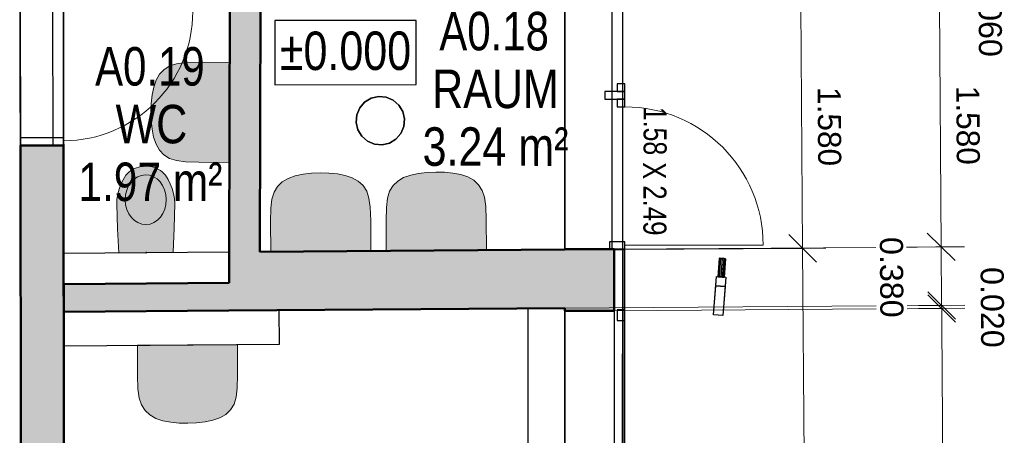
# Model space of a CAD drawing. Header units: metres. Extents: x 0 to 0.84, y 0 to 0.594.
# Tile 14 of 29: x 0.205 to 0.268, y 0.28 to 0.307. Entities that reach past the tile are written whole.
import ezdxf

# ---------------------------------------------------------------- set-up
doc = ezdxf.new("R2010")
doc.units = ezdxf.units.M
doc.linetypes.add('Cerchovana 2 tecky 4x', pattern=[1.25, 0.5, -0.15, 0.15, -0.15, 0.15, -0.15])
doc.linetypes.add('Teckovana 0.5x', pattern=[0.04, 0, -0.04])
for name, color, linetype, lineweight in [('Architektur Allgemein', 7, 'Continuous', 25), ('Beschriften', 7, 'Continuous', 25), ('Deckenfläche', 7, 'Continuous', 25), ('Elektro', 6, 'Continuous', 25), ('Fenster', 7, 'Continuous', 25), ('Fensterbank', 5, 'Continuous', 25), ('Installationsbauteil', 7, 'Continuous', 25), ('Maßlinie 1_100', 7, 'Continuous', 25), ('Raum', 7, 'Continuous', 25), ('Sanitär', 5, 'Continuous', 25), ('Seitenfläche', 7, 'Continuous', 25), ('Text 1_100', 7, 'Continuous', 25), ('Türen', 7, 'Continuous', 25), ('Wand', 7, 'Continuous', 50), ('Wand Mauerwerk tragend', 7, 'Continuous', 70)]:
    doc.layers.add(name, color=color, linetype=linetype, lineweight=lineweight)
doc.styles.add('ARIAL', font='ARIAL.TTF')

msp = doc.modelspace()

# ---------------------------------------------------------------- hatches: boundary and pattern name
at = {"layer": 'Sanitär', "linetype": 'Continuous', "lineweight": 13, "true_color": 0xe3e3e3, "transparency": 33554687}
for points in [[(0.213896, 0.298583), (0.21426, 0.298355), (0.214707, 0.298211), (0.215306, 0.298134), (0.216165, 0.298109), (0.218142, 0.298096), (0.218158, 0.304596), (0.216181, 0.304605), (0.215322, 0.304584), (0.214723, 0.30451), (0.214274, 0.304368), (0.213909, 0.304142), (0.213615, 0.303833), (0.213393, 0.303447), (0.213236, 0.30299), (0.213132, 0.302478), (0.213071, 0.30193), (0.21305, 0.301364), (0.213068, 0.300799), (0.213126, 0.300251), (0.213228, 0.299738), (0.213382, 0.29928), (0.213603, 0.298893)], [(0.214568, 0.29382), (0.2146, 0.295418), (0.214582, 0.295748), (0.214522, 0.296074), (0.214428, 0.296392), (0.214309, 0.296701), (0.214162, 0.296998), (0.213988, 0.297279), (0.213895, 0.297381), (0.213786, 0.297479), (0.213669, 0.297567), (0.213545, 0.297644), (0.213413, 0.29771), (0.213277, 0.297763), (0.213136, 0.297803), (0.212992, 0.29783), (0.212846, 0.297845), (0.2127, 0.297848), (0.212548, 0.297842), (0.212403, 0.297826), (0.212259, 0.297796), (0.212119, 0.297754), (0.211983, 0.297699), (0.211853, 0.297632), (0.211729, 0.297553), (0.211613, 0.297463), (0.211506, 0.297363), (0.211415, 0.29726), (0.211245, 0.296976), (0.211103, 0.296677), (0.210988, 0.296366), (0.210899, 0.296047), (0.210844, 0.29572), (0.210831, 0.29539), (0.210887, 0.293793), (0.210975, 0.292216), (0.214503, 0.292242)], [(0.221273, 0.296534), (0.221049, 0.296168), (0.22091, 0.295719), (0.220841, 0.295119), (0.220826, 0.29426), (0.220836, 0.292283), (0.227336, 0.292345), (0.227322, 0.294322), (0.22729, 0.295181), (0.22721, 0.295779), (0.227062, 0.296225), (0.226832, 0.296588), (0.22652, 0.296879), (0.22613, 0.297096), (0.225672, 0.297247), (0.225158, 0.297345), (0.224609, 0.2974), (0.224044, 0.297414), (0.223479, 0.297389), (0.222931, 0.297324), (0.22242, 0.297216), (0.221964, 0.297056), (0.221579, 0.296831)], [(0.228772, 0.296591), (0.228549, 0.296224), (0.22841, 0.295775), (0.228341, 0.295175), (0.228326, 0.294316), (0.228336, 0.292339), (0.234836, 0.292401), (0.234822, 0.294378), (0.23479, 0.295237), (0.234709, 0.295835), (0.234561, 0.296282), (0.234332, 0.296644), (0.234019, 0.296935), (0.23363, 0.297152), (0.233172, 0.297303), (0.232658, 0.297401), (0.232109, 0.297456), (0.231544, 0.29747), (0.230979, 0.297445), (0.230431, 0.29738), (0.22992, 0.297272), (0.229464, 0.297112), (0.229079, 0.296887)], [(0.218226, 0.282023), (0.21845, 0.282388), (0.21859, 0.282838), (0.218661, 0.283437), (0.218678, 0.284296), (0.218671, 0.286273), (0.212171, 0.286225), (0.212182, 0.284248), (0.212212, 0.283389), (0.212291, 0.282791), (0.212438, 0.282344), (0.212667, 0.281981), (0.212979, 0.281689), (0.213367, 0.281471), (0.213826, 0.281319), (0.214339, 0.28122), (0.214888, 0.281164), (0.215453, 0.281149), (0.216018, 0.281173), (0.216566, 0.281237), (0.217078, 0.281343), (0.217534, 0.281502), (0.217919, 0.281726)]]:
    msp.add_hatch(color=254, dxfattribs=at).paths.add_polyline_path(points)
at = {"layer": 'Wand', "linetype": 'Continuous', "lineweight": 18, "true_color": 0xa0a0a0, "transparency": 33554687}
h = msp.add_hatch(color=253, dxfattribs=at)
h.paths.add_polyline_path([(0.204482, 0.401545), (0.204529, 0.351106), (0.207329, 0.351109), (0.207282, 0.40154)])
h.paths.add_polyline_path([(0.204651, 0.21931), (0.20466, 0.209881), (0.20746, 0.209883), (0.207451, 0.219313)])
h.paths.add_polyline_path([(0.207417, 0.256313), (0.207405, 0.268589), (0.204605, 0.268586), (0.204617, 0.25631)])
h.paths.add_polyline_path([(0.207369, 0.308203), (0.207337, 0.342109), (0.204537, 0.342106), (0.204569, 0.308201)])
h.paths.add_polyline_path([(0.204577, 0.299201), (0.204595, 0.279586), (0.207395, 0.279589), (0.207377, 0.299203)])
for points in [[(0.218167, 0.308556), (0.218128, 0.292269), (0.220128, 0.292284), (0.220168, 0.308584)], [(0.218118, 0.288469), (0.239936, 0.288632), (0.239937, 0.292432), (0.218128, 0.292269)], [(0.239936, 0.288461), (0.243136, 0.288461), (0.243137, 0.292432), (0.243137, 0.292461), (0.242987, 0.292461), (0.239937, 0.292461), (0.239937, 0.292432), (0.239936, 0.288632)], [(0.207387, 0.288389), (0.218118, 0.288469), (0.218123, 0.290269), (0.207385, 0.290189)]]:
    msp.add_hatch(color=253, dxfattribs=at).paths.add_polyline_path(points)

# ---------------------------------------------------------------- linework, layer by layer
at = {"layer": 'Architektur Allgemein', "color": 7, "linetype": 'Continuous', "lineweight": 25, "transparency": 33554687}
for p, q in [((0.249879, 0.290672), (0.249969, 0.291869)), ((0.249906, 0.29067), (0.249996, 0.291867)), ((0.249906, 0.29067), (0.249996, 0.291867)), ((0.249969, 0.291869), (0.249996, 0.291867)), ((0.249996, 0.291867), (0.249969, 0.291869)), ((0.249979, 0.290665), (0.250069, 0.291861)), ((0.249979, 0.290665), (0.250069, 0.291861)), ((0.249996, 0.291867), (0.250069, 0.291861)), ((0.250069, 0.291861), (0.249996, 0.291867)), ((0.250069, 0.291861), (0.250169, 0.291854)), ((0.250169, 0.291854), (0.250069, 0.291861)), ((0.250079, 0.290657), (0.250169, 0.291854)), ((0.250079, 0.290657), (0.250169, 0.291854)), ((0.250169, 0.291854), (0.250268, 0.291846)), ((0.250268, 0.291846), (0.250169, 0.291854)), ((0.250178, 0.29065), (0.250268, 0.291846)), ((0.250178, 0.29065), (0.250268, 0.291846)), ((0.250251, 0.290644), (0.250342, 0.291841)), ((0.250251, 0.290644), (0.250342, 0.291841)), ((0.250268, 0.291846), (0.250342, 0.291841)), ((0.250342, 0.291841), (0.250268, 0.291846)), ((0.250368, 0.291839), (0.250278, 0.290642)), ((0.250342, 0.291841), (0.250368, 0.291839)), ((0.250368, 0.291839), (0.250342, 0.291841)), ((0.249592, 0.288187), (0.24978, 0.29068)), ((0.249735, 0.290081), (0.24978, 0.29068)), ((0.24978, 0.29068), (0.250378, 0.290635)), ((0.24978, 0.29068), (0.24978, 0.29068)), ((0.24978, 0.29068), (0.250378, 0.290635)), ((0.249879, 0.290672), (0.249906, 0.29067)), ((0.249906, 0.29067), (0.249879, 0.290672)), ((0.249906, 0.29067), (0.249979, 0.290665)), ((0.249979, 0.290665), (0.249906, 0.29067)), ((0.249979, 0.290665), (0.250079, 0.290657)), ((0.250079, 0.290657), (0.249979, 0.290665)), ((0.250079, 0.290657), (0.250178, 0.29065)), ((0.250178, 0.29065), (0.250079, 0.290657)), ((0.250178, 0.29065), (0.250251, 0.290644)), ((0.250251, 0.290644), (0.250178, 0.29065)), ((0.250378, 0.290635), (0.25019, 0.288142)), ((0.250251, 0.290644), (0.250278, 0.290642)), ((0.250278, 0.290642), (0.250251, 0.290644)), ((0.250378, 0.290635), (0.250333, 0.290036)), ((0.250378, 0.290635), (0.250378, 0.290635)), ((0.249592, 0.288187), (0.249735, 0.290081)), ((0.250333, 0.290036), (0.249735, 0.290081)), ((0.249735, 0.290081), (0.249735, 0.290081)), ((0.249735, 0.290081), (0.250333, 0.290036)), ((0.250333, 0.290036), (0.25019, 0.288142)), ((0.250333, 0.290036), (0.250333, 0.290036)), ((0.25019, 0.288142), (0.249592, 0.288187)), ((0.249592, 0.288187), (0.249592, 0.288187)), ((0.25019, 0.288142), (0.249592, 0.288187)), ((0.25019, 0.288142), (0.25019, 0.288142))]:
    msp.add_line(p, q, dxfattribs=at)
at = {"layer": 'Deckenfläche', "color": 7, "linetype": 'Cerchovana 2 tecky 4x', "lineweight": 25, "transparency": 33554687}
msp.add_line((0.204651, 0.21931), (0.204529, 0.351306), dxfattribs=at)
at = {"layer": 'Elektro', "color": 7, "linetype": 'Continuous', "lineweight": 25, "transparency": 33554687}
for p, q in [((0.226609, 0.301641), (0.226931, 0.302014)), ((0.226931, 0.302014), (0.226609, 0.301641)), ((0.226931, 0.302014), (0.227353, 0.302269)), ((0.227353, 0.302269), (0.226931, 0.302014)), ((0.226931, 0.302014), (0.226931, 0.302014)), ((0.227353, 0.302269), (0.227833, 0.302381)), ((0.227833, 0.302381), (0.227353, 0.302269)), ((0.227353, 0.302269), (0.227353, 0.302269)), ((0.227833, 0.302381), (0.227833, 0.302381)), ((0.227833, 0.302381), (0.228323, 0.302339)), ((0.228323, 0.302339), (0.227833, 0.302381)), ((0.228323, 0.302339), (0.228323, 0.302339)), ((0.228323, 0.302339), (0.228778, 0.302148)), ((0.228778, 0.302148), (0.228323, 0.302339)), ((0.228778, 0.302148), (0.228778, 0.302148)), ((0.228778, 0.302148), (0.22915, 0.301826)), ((0.22915, 0.301826), (0.228778, 0.302148)), ((0.22915, 0.301826), (0.22915, 0.301826)), ((0.22915, 0.301826), (0.229405, 0.301404)), ((0.229405, 0.301404), (0.22915, 0.301826)), ((0.226376, 0.300696), (0.226417, 0.301187)), ((0.226417, 0.301187), (0.226376, 0.300696)), ((0.226417, 0.301187), (0.226609, 0.301641)), ((0.226609, 0.301641), (0.226417, 0.301187)), ((0.226417, 0.301187), (0.226417, 0.301187)), ((0.226609, 0.301641), (0.226609, 0.301641)), ((0.229405, 0.301404), (0.229405, 0.301404)), ((0.229405, 0.301404), (0.229517, 0.300924)), ((0.229517, 0.300924), (0.229405, 0.301404)), ((0.226488, 0.300216), (0.226376, 0.300696)), ((0.226376, 0.300696), (0.226376, 0.300696)), ((0.226376, 0.300696), (0.226488, 0.300216)), ((0.229517, 0.300924), (0.229476, 0.300433)), ((0.229476, 0.300433), (0.229517, 0.300924)), ((0.229517, 0.300924), (0.229517, 0.300924)), ((0.226743, 0.299794), (0.226488, 0.300216)), ((0.226488, 0.300216), (0.226488, 0.300216)), ((0.226488, 0.300216), (0.226743, 0.299794)), ((0.229284, 0.299979), (0.228962, 0.299606)), ((0.228962, 0.299606), (0.229284, 0.299979)), ((0.229476, 0.300433), (0.229284, 0.299979)), ((0.229284, 0.299979), (0.229476, 0.300433)), ((0.229284, 0.299979), (0.229284, 0.299979)), ((0.229476, 0.300433), (0.229476, 0.300433)), ((0.227115, 0.299472), (0.226743, 0.299794)), ((0.226743, 0.299794), (0.226743, 0.299794)), ((0.226743, 0.299794), (0.227115, 0.299472)), ((0.22757, 0.299281), (0.227115, 0.299472)), ((0.227115, 0.299472), (0.227115, 0.299472)), ((0.227115, 0.299472), (0.22757, 0.299281)), ((0.22806, 0.299239), (0.22757, 0.299281)), ((0.22757, 0.299281), (0.22757, 0.299281)), ((0.22757, 0.299281), (0.22806, 0.299239)), ((0.22854, 0.299351), (0.22806, 0.299239)), ((0.22806, 0.299239), (0.22854, 0.299351)), ((0.228962, 0.299606), (0.22854, 0.299351)), ((0.22854, 0.299351), (0.228962, 0.299606)), ((0.22854, 0.299351), (0.22854, 0.299351)), ((0.228962, 0.299606), (0.228962, 0.299606)), ((0.22806, 0.299239), (0.22806, 0.299239))]:
    msp.add_line(p, q, dxfattribs=at)
at = {"layer": 'Fenster', "color": 7, "linetype": 'Continuous', "lineweight": 18, "transparency": 33554687}
msp.add_lwpolyline([(0.243836, 0.287829), (0.243336, 0.287829), (0.243336, 0.288529), (0.243836, 0.288529), (0.243836, 0.292461), (0.243137, 0.292461), (0.243136, 0.257423), (0.243836, 0.257423), (0.243836, 0.260305), (0.243336, 0.260305), (0.243336, 0.261005), (0.243836, 0.261005), (0.243836, 0.271603), (0.243336, 0.271603), (0.243336, 0.272303), (0.243836, 0.272303), (0.243836, 0.274266), (0.243336, 0.274266), (0.243336, 0.274966), (0.243836, 0.274965), (0.243836, 0.287829)], dxfattribs=at)
at = {"layer": 'Fenster', "color": 7, "linetype": 'Continuous', "lineweight": 25, "transparency": 33554687}
for points in [[(0.243836, 0.292461), (0.243487, 0.292461), (0.243137, 0.292461), (0.243487, 0.292461), (0.243836, 0.292461)], [(0.243836, 0.287829), (0.243836, 0.288529), (0.243336, 0.288529), (0.243336, 0.287829), (0.243836, 0.287829)]]:
    msp.add_lwpolyline(points, dxfattribs=at)
at = {"layer": 'Fensterbank', "color": 7, "linetype": 'Continuous', "lineweight": 18, "transparency": 33554687}
msp.add_line((0.239936, 0.288632), (0.239936, 0.260523), dxfattribs=at)
at = {"layer": 'Installationsbauteil', "color": 7, "linetype": 'Continuous', "lineweight": 25, "transparency": 33554687}
for p, q in [((0.218108, 0.292269), (0.20737, 0.292189)), ((0.218123, 0.290269), (0.218108, 0.292269)), ((0.20737, 0.292189), (0.207385, 0.290189)), ((0.207385, 0.290189), (0.218123, 0.290269)), ((0.221387, 0.288494), (0.207387, 0.288389)), ((0.207387, 0.288389), (0.207389, 0.286189)), ((0.221403, 0.286294), (0.221387, 0.288494)), ((0.239936, 0.288632), (0.237536, 0.288614)), ((0.237536, 0.288614), (0.237536, 0.258334)), ((0.239936, 0.258334), (0.239936, 0.288632)), ((0.207389, 0.286189), (0.221403, 0.286294))]:
    msp.add_line(p, q, dxfattribs=at)
at = {"layer": 'Maßlinie 1_100', "color": 7, "linetype": 'Continuous', "lineweight": 13, "transparency": 33554687}
for p, q in [((0.255376, 0.292513), (0.255266, 0.308312)), ((0.264376, 0.292609), (0.264266, 0.30838)), ((0.265282, 0.291715), (0.263469, 0.293503)), ((0.256282, 0.291619), (0.25447, 0.293406)), ((0.255376, 0.292513), (0.253876, 0.292502)), ((0.255376, 0.292513), (0.256876, 0.292523)), ((0.25562, 0.257506), (0.255376, 0.292513)), ((0.264376, 0.292609), (0.262876, 0.292598)), ((0.264376, 0.292609), (0.265876, 0.292619)), ((0.264402, 0.288803), (0.264376, 0.292609)), ((0.265308, 0.287909), (0.263496, 0.289696)), ((0.26531, 0.287715), (0.263497, 0.289503)), ((0.264402, 0.288803), (0.262902, 0.288792)), ((0.264404, 0.288609), (0.262904, 0.288599)), ((0.264402, 0.288803), (0.265902, 0.288813)), ((0.264404, 0.288609), (0.264402, 0.288803)), ((0.264404, 0.288609), (0.265904, 0.28862))]:
    msp.add_line(p, q, dxfattribs=at)
at = {"layer": 'Maßlinie 1_100', "color": 7, "linetype": 'Teckovana 0.5x', "lineweight": 13, "transparency": 33554687}
for p, q in [((0.260118, 0.292579), (0.243137, 0.292461)), ((0.255376, 0.292513), (0.243836, 0.292432)), ((0.260145, 0.288773), (0.239936, 0.288632)), ((0.260146, 0.288579), (0.243136, 0.288461))]:
    msp.add_line(p, q, dxfattribs=at)
for points in [[(0.264376, 0.292609), (0.264025, 0.292606), (0.264025, 0.292606), (0.262802, 0.292598), (0.262802, 0.292598), (0.262127, 0.292593)], [(0.264402, 0.288803), (0.264187, 0.288801), (0.264187, 0.288801), (0.263028, 0.288793), (0.263028, 0.288793), (0.262154, 0.288787)], [(0.264404, 0.288609), (0.264196, 0.288608), (0.264196, 0.288608), (0.263039, 0.2886), (0.263039, 0.2886), (0.262155, 0.288593)]]:
    msp.add_lwpolyline(points, dxfattribs=at)
at = {"layer": 'Maßlinie 1_100', "color": 7, "linetype": 'Continuous', "lineweight": 13, "transparency": 33554687}
msp.add_lwpolyline([(0.264598, 0.260672), (0.264562, 0.265877), (0.264562, 0.265877), (0.264411, 0.287506), (0.264411, 0.287506), (0.264404, 0.288609)], dxfattribs=at)
at = {"layer": 'Raum', "color": 7, "linetype": 'Continuous', "lineweight": 25, "transparency": 33554687}
for p, q in [((0.20469, 0.177544), (0.204529, 0.351306)), ((0.239937, 0.292432), (0.239937, 0.308855)), ((0.207369, 0.308403), (0.207385, 0.290189)), ((0.218123, 0.290269), (0.218167, 0.308553)), ((0.220167, 0.308581), (0.220128, 0.292284)), ((0.220128, 0.292284), (0.239937, 0.292432)), ((0.207385, 0.290189), (0.218123, 0.290269)), ((0.239936, 0.288632), (0.207387, 0.288389)), ((0.207387, 0.288389), (0.207415, 0.258413)), ((0.239936, 0.258334), (0.239936, 0.288632))]:
    msp.add_line(p, q, dxfattribs=at)
at = {"layer": 'Sanitär', "color": 7, "linetype": 'Continuous', "lineweight": 13, "transparency": 33554687}
for p, q in [((0.214274, 0.304368), (0.213909, 0.304142)), ((0.214723, 0.30451), (0.214274, 0.304368)), ((0.215322, 0.304584), (0.214723, 0.30451)), ((0.216181, 0.304605), (0.215322, 0.304584)), ((0.216181, 0.304605), (0.218158, 0.304596)), ((0.218158, 0.304528), (0.218142, 0.298163)), ((0.218158, 0.304596), (0.218158, 0.304528)), ((0.213615, 0.303833), (0.213393, 0.303447)), ((0.213909, 0.304142), (0.213615, 0.303833)), ((0.213393, 0.303447), (0.213236, 0.30299)), ((0.213132, 0.302478), (0.213071, 0.30193)), ((0.213236, 0.30299), (0.213132, 0.302478)), ((0.213071, 0.30193), (0.21305, 0.301364)), ((0.21305, 0.301364), (0.213068, 0.300799)), ((0.213068, 0.300799), (0.213126, 0.300251)), ((0.213126, 0.300251), (0.213228, 0.299738)), ((0.213228, 0.299738), (0.213382, 0.29928)), ((0.213382, 0.29928), (0.213603, 0.298893)), ((0.213603, 0.298893), (0.213896, 0.298583)), ((0.213896, 0.298583), (0.21426, 0.298355)), ((0.21426, 0.298355), (0.214707, 0.298211)), ((0.214707, 0.298211), (0.215306, 0.298134)), ((0.215306, 0.298134), (0.216165, 0.298109)), ((0.216165, 0.298109), (0.218142, 0.298096)), ((0.218142, 0.298163), (0.218142, 0.298096)), ((0.211415, 0.29726), (0.211506, 0.297363)), ((0.211506, 0.297363), (0.211613, 0.297463)), ((0.211613, 0.297463), (0.211729, 0.297553)), ((0.211729, 0.297553), (0.211853, 0.297632)), ((0.211853, 0.297632), (0.211983, 0.297699)), ((0.211983, 0.297699), (0.212119, 0.297754)), ((0.212119, 0.297754), (0.212259, 0.297796)), ((0.212259, 0.297796), (0.212403, 0.297826)), ((0.212403, 0.297826), (0.212548, 0.297842)), ((0.212548, 0.297842), (0.2127, 0.297848)), ((0.2127, 0.297848), (0.212846, 0.297845)), ((0.212846, 0.297845), (0.212992, 0.29783)), ((0.212992, 0.29783), (0.213136, 0.297803)), ((0.213136, 0.297803), (0.213277, 0.297763)), ((0.213277, 0.297763), (0.213413, 0.29771)), ((0.213413, 0.29771), (0.213545, 0.297644)), ((0.213545, 0.297644), (0.213669, 0.297567)), ((0.213669, 0.297567), (0.213786, 0.297479)), ((0.213786, 0.297479), (0.213895, 0.297381)), ((0.213895, 0.297381), (0.213988, 0.297279)), ((0.223479, 0.297389), (0.222931, 0.297324)), ((0.224044, 0.297414), (0.223479, 0.297389)), ((0.224609, 0.2974), (0.224044, 0.297414)), ((0.225158, 0.297345), (0.224609, 0.2974)), ((0.225672, 0.297247), (0.225158, 0.297345)), ((0.230431, 0.29738), (0.22992, 0.297272)), ((0.230979, 0.297445), (0.230431, 0.29738)), ((0.231544, 0.29747), (0.230979, 0.297445)), ((0.232109, 0.297456), (0.231544, 0.29747)), ((0.232658, 0.297401), (0.232109, 0.297456)), ((0.233172, 0.297303), (0.232658, 0.297401)), ((0.211103, 0.296677), (0.211245, 0.296976)), ((0.211245, 0.296976), (0.211415, 0.29726)), ((0.213988, 0.297279), (0.214162, 0.296998)), ((0.214162, 0.296998), (0.214309, 0.296701)), ((0.214309, 0.296701), (0.214428, 0.296392)), ((0.221579, 0.296831), (0.221273, 0.296534)), ((0.221964, 0.297056), (0.221579, 0.296831)), ((0.22242, 0.297216), (0.221964, 0.297056)), ((0.222931, 0.297324), (0.22242, 0.297216)), ((0.22613, 0.297096), (0.225672, 0.297247)), ((0.22652, 0.296879), (0.22613, 0.297096)), ((0.226832, 0.296588), (0.22652, 0.296879)), ((0.229079, 0.296887), (0.228772, 0.296591)), ((0.229464, 0.297112), (0.229079, 0.296887)), ((0.22992, 0.297272), (0.229464, 0.297112)), ((0.23363, 0.297152), (0.233172, 0.297303)), ((0.234019, 0.296935), (0.23363, 0.297152)), ((0.234332, 0.296644), (0.234019, 0.296935)), ((0.210899, 0.296047), (0.210988, 0.296366)), ((0.210988, 0.296366), (0.211103, 0.296677)), ((0.214428, 0.296392), (0.214522, 0.296074)), ((0.214522, 0.296074), (0.214582, 0.295748)), ((0.221049, 0.296168), (0.22091, 0.295719)), ((0.221273, 0.296534), (0.221049, 0.296168)), ((0.227062, 0.296225), (0.226832, 0.296588)), ((0.22721, 0.295779), (0.227062, 0.296225)), ((0.228549, 0.296224), (0.22841, 0.295775)), ((0.228772, 0.296591), (0.228549, 0.296224)), ((0.234561, 0.296282), (0.234332, 0.296644)), ((0.234709, 0.295835), (0.234561, 0.296282)), ((0.210831, 0.29539), (0.210844, 0.29572)), ((0.210844, 0.29572), (0.210899, 0.296047)), ((0.2146, 0.295418), (0.214568, 0.29382)), ((0.214582, 0.295748), (0.2146, 0.295418)), ((0.22091, 0.295719), (0.220841, 0.295119)), ((0.22729, 0.295181), (0.22721, 0.295779)), ((0.22841, 0.295775), (0.228341, 0.295175)), ((0.23479, 0.295237), (0.234709, 0.295835)), ((0.210887, 0.293793), (0.210831, 0.29539)), ((0.220841, 0.295119), (0.220826, 0.29426)), ((0.227322, 0.294322), (0.22729, 0.295181)), ((0.228341, 0.295175), (0.228326, 0.294316)), ((0.234822, 0.294378), (0.23479, 0.295237)), ((0.220826, 0.29426), (0.220836, 0.292283)), ((0.227322, 0.294322), (0.227336, 0.292345)), ((0.228326, 0.294316), (0.228336, 0.292339)), ((0.234822, 0.294378), (0.234836, 0.292401)), ((0.210975, 0.292216), (0.210887, 0.293793)), ((0.214568, 0.29382), (0.214503, 0.292242)), ((0.214503, 0.292242), (0.210975, 0.292216)), ((0.21274, 0.292179), (0.212739, 0.292279)), ((0.220904, 0.292283), (0.220836, 0.292283)), ((0.227268, 0.292344), (0.220904, 0.292283)), ((0.227336, 0.292345), (0.227268, 0.292344)), ((0.228404, 0.29234), (0.228336, 0.292339)), ((0.234768, 0.2924), (0.228404, 0.29234)), ((0.234836, 0.292401), (0.234768, 0.2924)), ((0.212171, 0.286225), (0.212239, 0.286225)), ((0.212182, 0.284248), (0.212171, 0.286225)), ((0.212239, 0.286225), (0.218604, 0.286273)), ((0.218604, 0.286273), (0.218671, 0.286273)), ((0.218678, 0.284296), (0.218671, 0.286273)), ((0.212182, 0.284248), (0.212212, 0.283389)), ((0.218661, 0.283437), (0.218678, 0.284296)), ((0.212212, 0.283389), (0.212291, 0.282791)), ((0.21859, 0.282838), (0.218661, 0.283437)), ((0.212291, 0.282791), (0.212438, 0.282344)), ((0.21845, 0.282388), (0.21859, 0.282838)), ((0.212438, 0.282344), (0.212667, 0.281981)), ((0.217919, 0.281726), (0.218226, 0.282023)), ((0.218226, 0.282023), (0.21845, 0.282388)), ((0.212667, 0.281981), (0.212979, 0.281689)), ((0.212979, 0.281689), (0.213367, 0.281471)), ((0.213367, 0.281471), (0.213826, 0.281319)), ((0.217078, 0.281343), (0.217534, 0.281502)), ((0.217534, 0.281502), (0.217919, 0.281726)), ((0.213826, 0.281319), (0.214339, 0.28122)), ((0.214339, 0.28122), (0.214888, 0.281164)), ((0.214888, 0.281164), (0.215453, 0.281149)), ((0.215453, 0.281149), (0.216018, 0.281173)), ((0.216018, 0.281173), (0.216566, 0.281237)), ((0.216566, 0.281237), (0.217078, 0.281343))]:
    msp.add_line(p, q, dxfattribs=at)
msp.add_ellipse((0.212713, 0.295676), major_axis=(0.000015, -0.001615), ratio=0.826368, dxfattribs=at)
at = {"layer": 'Seitenfläche', "color": 7, "linetype": 'Continuous', "lineweight": 25, "transparency": 33554687}
for p, q in [((0.243687, 0.257423), (0.243687, 0.292432)), ((0.243687, 0.292432), (0.243687, 0.257423))]:
    msp.add_line(p, q, dxfattribs=at)
at = {"layer": 'Text 1_100', "color": 7, "linetype": 'Continuous', "lineweight": 25, "transparency": 33554687}
msp.add_lwpolyline([(0.221094, 0.303143), (0.230286, 0.303154), (0.230281, 0.30732), (0.221089, 0.307309), (0.221094, 0.303143)], dxfattribs=at)
at = {"layer": 'Türen', "color": 7, "linetype": 'Continuous', "lineweight": 13, "transparency": 33554687}
msp.add_line((0.243836, 0.292732), (0.252811, 0.292732), dxfattribs=at)
at = {"layer": 'Türen', "color": 7, "linetype": 'Continuous', "lineweight": 25, "transparency": 33554687}
for points in [[(0.243837, 0.302707), (0.243837, 0.303207), (0.243337, 0.303207), (0.243337, 0.302707), (0.243837, 0.302707)], [(0.243837, 0.302207), (0.243837, 0.302707), (0.242537, 0.302707), (0.242537, 0.302207), (0.243837, 0.302207)], [(0.243837, 0.301707), (0.243837, 0.302207), (0.243337, 0.302207), (0.243337, 0.301707), (0.243837, 0.301707)], [(0.243836, 0.292432), (0.243836, 0.292932), (0.242836, 0.292932), (0.242836, 0.292432), (0.243836, 0.292432)]]:
    msp.add_lwpolyline(points, dxfattribs=at)
at = {"layer": 'Türen', "color": 7, "linetype": 'Continuous', "lineweight": 13, "transparency": 33554687}
msp.add_arc((0.243836, 0.292732), 0.008974, 359.99833, 89.99833, dxfattribs=at)
at = {"layer": 'Wand', "color": 7, "linetype": 'Teckovana 0.5x', "lineweight": 25, "transparency": 33554687}
for p, q in [((0.206669, 0.308202), (0.206677, 0.299202)), ((0.207377, 0.299203), (0.207369, 0.308203)), ((0.242987, 0.308232), (0.242987, 0.292461)), ((0.243687, 0.292461), (0.243687, 0.308232)), ((0.206677, 0.299202), (0.207377, 0.299203)), ((0.242987, 0.292461), (0.242987, 0.292432)), ((0.242987, 0.292432), (0.243137, 0.292432)), ((0.243137, 0.292432), (0.243136, 0.288461)), ((0.243687, 0.292461), (0.243137, 0.292461)), ((0.243137, 0.292461), (0.243137, 0.292432)), ((0.243137, 0.292432), (0.243687, 0.292432)), ((0.243836, 0.292461), (0.243687, 0.292461)), ((0.243687, 0.292432), (0.243687, 0.292461)), ((0.243836, 0.257423), (0.243836, 0.292461)), ((0.243136, 0.288461), (0.243136, 0.260523))]:
    msp.add_line(p, q, dxfattribs=at)
at = {"layer": 'Wand', "color": 7, "linetype": 'Continuous', "lineweight": 50, "transparency": 33554687}
for p, q in [((0.218167, 0.308553), (0.218128, 0.292269)), ((0.220128, 0.292284), (0.220167, 0.308581)), ((0.204577, 0.299201), (0.206677, 0.299202)), ((0.204577, 0.299201), (0.204595, 0.279586)), ((0.206677, 0.299202), (0.207377, 0.299203)), ((0.207395, 0.279589), (0.207377, 0.299203)), ((0.218128, 0.292269), (0.218123, 0.290269)), ((0.239937, 0.292432), (0.220128, 0.292284)), ((0.242987, 0.292461), (0.239937, 0.292461)), ((0.239937, 0.292461), (0.239937, 0.292432)), ((0.243137, 0.292461), (0.242987, 0.292461)), ((0.243136, 0.288461), (0.243137, 0.292432)), ((0.243137, 0.292432), (0.243137, 0.292461)), ((0.218123, 0.290269), (0.207385, 0.290189)), ((0.207385, 0.290189), (0.207387, 0.288389)), ((0.207387, 0.288389), (0.218118, 0.288469)), ((0.218118, 0.288469), (0.239936, 0.288632)), ((0.239936, 0.288632), (0.239936, 0.288461)), ((0.239936, 0.288461), (0.243136, 0.288461))]:
    msp.add_line(p, q, dxfattribs=at)
at = {"layer": 'Wand', "color": 7, "linetype": 'Continuous', "lineweight": 25, "transparency": 33554687}
msp.add_lwpolyline([(0.204577, 0.299701), (0.204577, 0.299201), (0.207377, 0.299203), (0.207377, 0.299703), (0.204577, 0.299701)], dxfattribs=at)
at = {"layer": 'Wand', "color": 7, "linetype": 'Continuous', "lineweight": 13, "transparency": 33554687}
msp.add_arc((0.207369, 0.307903), 0.0084, 270.05306, 0.05306, dxfattribs=at)
at = {"layer": 'Wand Mauerwerk tragend', "color": 7, "linetype": 'Continuous', "lineweight": 25, "transparency": 33554687}
for p, q in [((0.204569, 0.308201), (0.204577, 0.299201)), ((0.239937, 0.308232), (0.239937, 0.292461)), ((0.243687, 0.292461), (0.243687, 0.308232)), ((0.243685, 0.257423), (0.243687, 0.292461)), ((0.243687, 0.292432), (0.243687, 0.292461)), ((0.239936, 0.288461), (0.239936, 0.260523))]:
    msp.add_line(p, q, dxfattribs=at)

# ---------------------------------------------------------------- texts
at = {"layer": 'Beschriften', "color": 7, "linetype": 'Continuous', "lineweight": 25, "transparency": 33554687, "char_height": 0.0025, "attachment_point": 7, "rotation": 359.97315, "style": 'ARIAL'}
for s, insert, width in [('\\W0.78;A0.18', (0.23178, 0.305342), 0.00827653), ('\\W0.78;A0.19', (0.209426, 0.303054), 0.00827653), ('\\W0.80;RAUM', (0.231312, 0.301593), 0.00922605), ('\\W0.80;WC', (0.210757, 0.299303), 0.00564986), ('\\W0.80;3.24 m²', (0.230693, 0.297843), 0.0104669), ('\\W0.79;1.97 m²', (0.208339, 0.295554), 0.01045098)]:
    msp.add_mtext(s, dxfattribs=dict(at, insert=insert, width=width))
at = {"layer": 'Maßlinie 1_100', "color": 7, "linetype": 'Continuous', "lineweight": 13, "transparency": 33554687, "char_height": 0.0015, "attachment_point": 7, "rotation": 270.39874, "style": 'ARIAL'}
for s, insert, width in [('\\W1.00;0.060', (0.266768, 0.310192), 0.00598937), ('\\W0.98;1.580', (0.256329, 0.302991), 0.00597332), ('\\W0.98;1.580', (0.265329, 0.303074), 0.00597325), ('\\W1.00;0.380', (0.260365, 0.29325), 0.0059893), ('\\W1.00;0.020', (0.266911, 0.291295), 0.0059893)]:
    msp.add_mtext(s, dxfattribs=dict(at, insert=insert, width=width))
at = {"layer": 'Text 1_100', "color": 7, "linetype": 'Continuous', "lineweight": 25, "transparency": 33554687, "insert": (0.221427, 0.30406), "char_height": 0.0025, "width": 0.00952005, "attachment_point": 7, "rotation": 0.06782, "style": 'ARIAL'}
msp.add_mtext('\\W0.80;±0.000', dxfattribs=at)
at = {"layer": 'Text 1_100', "color": 7, "linetype": 'Continuous', "lineweight": 13, "transparency": 33554687, "char_height": 0.0015, "attachment_point": 7, "rotation": 270.05304, "style": 'ARIAL'}
for s, insert, width in [('\\W0.77;1.58', (0.245021, 0.301705), 0.0038423), ('\\W0.79;X', (0.245, 0.29811), 0.00170972), ('\\W0.80;2.49', (0.245007, 0.296611), 0.00385867)]:
    msp.add_mtext(s, dxfattribs=dict(at, insert=insert, width=width))

doc.saveas('drawing.dxf')
